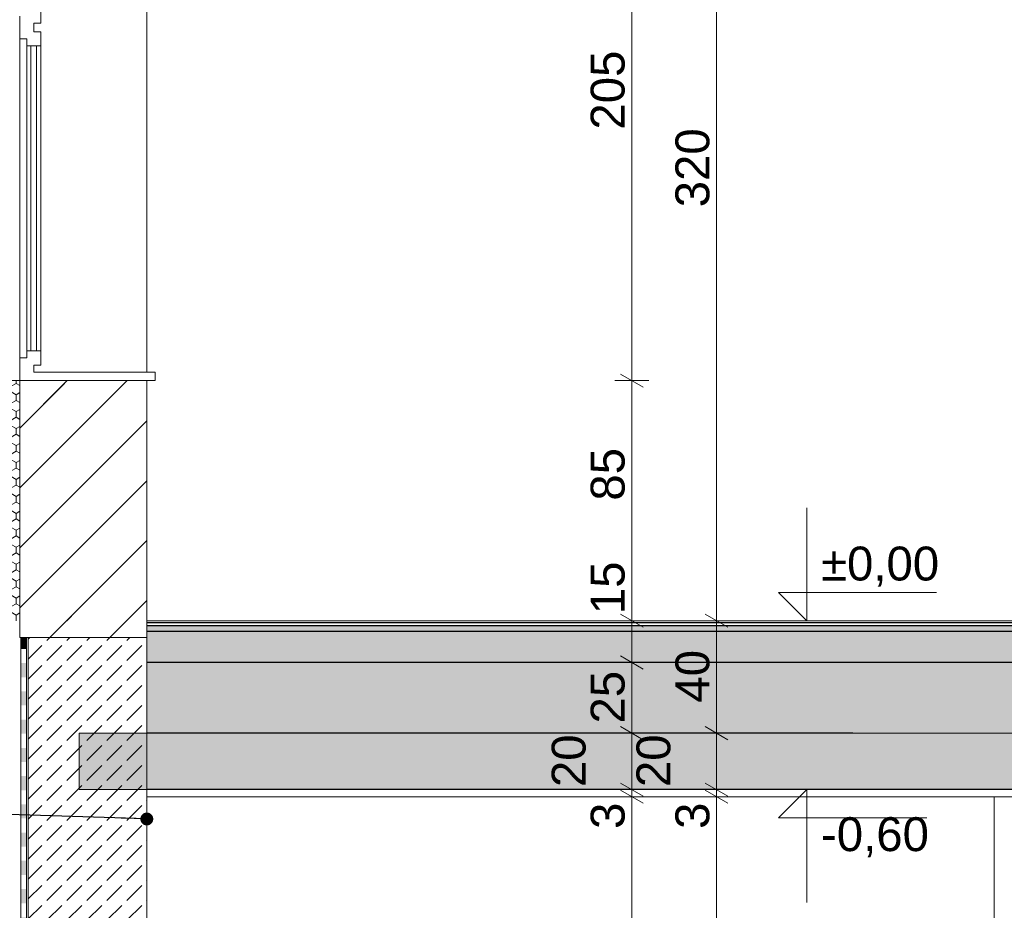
# Model space of a CAD drawing. Header units: centimetres. Extents: x 5703 to 19022, y -2164 to 612.
# Tile 30 of 49: x 16908 to 17257, y -1164 to -849. Entities that reach past the tile are written whole.
import ezdxf

# ---------------------------------------------------------------- set-up
doc = ezdxf.new("R2010")
doc.units = ezdxf.units.CM
doc.header["$MEASUREMENT"] = 0
for name, color, linetype in [('810-Ogólne', 7, 'Continuous'), ('810-PZT', 7, 'Continuous'), ('830-Teksty Etykiety', 7, 'Continuous'), ('____PRZEKRÓJ_KRESKI', 7, 'Continuous'), ('MF_KRESKOWANIE', 7, 'Continuous'), ('MF_SCIANY_KONSTR', 7, 'Continuous'), ('MF_WYM_DUŻE', 7, 'Continuous')]:
    doc.layers.add(name, color=color, linetype=linetype)
doc.styles.add('GENERATED_STYLE_3', font='arial.ttf')
doc.dimstyles.new('GENERATED_STYLE__1', dxfattribs={"dimtxt": 12, "dimasz": 6.08, "dimexe": 0.18, "dimexo": 0.0625, "dimgap": 0.09, "dimtad": 1, "dimdec": 0, "dimzin": 0, "dimdsep": 46, "dimtxsty": 'GENERATED_STYLE_3', "dimblk": 'ARROWHEAD_2', "dimblk1": 'ARROWHEAD_2', "dimblk2": 'ARROWHEAD_2', "dimcen": 0.09, "dimse1": 1, "dimse2": 1, "dimclrd": 7, "dimclre": 7, "dimclrt": 7, "dimadec": 0, "dimazin": 0, "dimtfac": 1, "dimtdec": 4, "dimtmove": 0, "dimatfit": 3, "dimfxl": 1, "dimtolj": 1, "dimtzin": 0, "dimarcsym": 0})
doc.dimstyles.new('GENERATED_STYLE__3', dxfattribs={"dimtxt": 12, "dimasz": 6.08, "dimexe": 0.18, "dimexo": 0.0625, "dimgap": 0.09, "dimtad": 1, "dimdec": 0, "dimzin": 0, "dimdsep": 46, "dimtxsty": 'GENERATED_STYLE_3', "dimblk": 'ARROWHEAD_2', "dimblk1": 'ARROWHEAD_2', "dimblk2": 'ARROWHEAD_2', "dimcen": 0.09, "dimse1": 1, "dimse2": 1, "dimclrd": 7, "dimclre": 7, "dimclrt": 7, "dimadec": 0, "dimazin": 0, "dimtfac": 1, "dimtdec": 4, "dimtmove": 2, "dimatfit": 3, "dimfxl": 1, "dimtolj": 1, "dimtzin": 0, "dimarcsym": 0})
doc.dimstyles.new('GENERATED_STYLE__4', dxfattribs={"dimtxt": 0.18, "dimasz": 9.12, "dimexe": 0.18, "dimexo": 0.0625, "dimgap": 0.09, "dimtad": 0, "dimtih": 1, "dimtoh": 1, "dimdec": 4, "dimzin": 0, "dimdsep": 46, "dimcen": 0.09, "dimadec": 0, "dimazin": 0, "dimtfac": 1, "dimtdec": 4, "dimtmove": 0, "dimatfit": 3, "dimldrblk": 'ARROWHEAD_11', "dimfxl": 1, "dimtolj": 1, "dimtzin": 0, "dimarcsym": 0})
pattern_1 = [(45, (-4821233.928, -1061.357), (-10.60660172, 10.60660172), [])]
pattern_2 = [(45, (-4821233.928, -1061.357), (-7.071067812, 7.071067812), [7.5, -2.5]), (45, (-4821233.928, -1054.286), (-7.071067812, 7.071067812), [7.5, -2.5])]

# ---------------------------------------------------------------- blocks, each defined once
blk = doc.blocks.new('*D10', base_point=(-4821233.93, -1061.36))
at = {"layer": 'MF_WYM_DUŻE', "color": 7, "linetype": 'Continuous', "lineweight": 15, "transparency": 16777216}
for p, q in [((16860.64, -769.05), (16868.64, -773.67)), ((16860.64, -974.05), (16868.64, -978.67))]:
    blk.add_line(p, q, dxfattribs=at)
at = {"layer": 'MF_WYM_DUŻE', "color": 7, "linetype": 'Continuous', "lineweight": 13, "transparency": 16777216}
for p, q in [((16870.64, -771.36), (16858.64, -771.36)), ((16864.64, -976.36), (16864.64, -771.36)), ((16870.64, -976.36), (16858.64, -976.36)), ((16864.64, -1061.36), (16864.64, -976.36))]:
    blk.add_line(p, q, dxfattribs=at)
at = {"layer": 'MF_WYM_DUŻE', "color": 7, "lineweight": 13, "transparency": 16777216, "insert": (16862.24, -887.52), "char_height": 12, "attachment_point": 7, "rotation": 90, "style": 'GENERATED_STYLE_3'}
blk.add_mtext('\\A1;{\\pql;\\fArial|b0|i0|c238|p38;205}', dxfattribs=at)
blk = doc.blocks.new('ARROWHEAD_2')
at = {"color": 0, "linetype": 'Continuous', "lineweight": 0}
for p, q in [((-0.378, -0.655), (0.378, 0.655)), ((0, 0), (-1, 0))]:
    blk.add_line(p, q, dxfattribs=at)
blk = doc.blocks.new('*D14', base_point=(-4821233.93, -1061.36))
at = {"layer": 'MF_WYM_DUŻE', "color": 7, "linetype": 'Continuous', "lineweight": 13, "transparency": 16777216}
for p, q in [((18871.69, -271.36), (18871.69, -267.45)), ((18877.69, -271.36), (18865.69, -271.36)), ((18871.69, -1108.36), (18871.69, -271.36)), ((18877.69, -1108.36), (18865.69, -1108.36)), ((18871.69, -1112.27), (18871.69, -1108.36))]:
    blk.add_line(p, q, dxfattribs=at)
at = {"layer": 'MF_WYM_DUŻE', "color": 7, "linetype": 'Continuous', "lineweight": 15, "transparency": 16777216}
for p, q in [((18875.69, -273.67), (18867.69, -269.05)), ((18867.69, -1106.05), (18875.69, -1110.67))]:
    blk.add_line(p, q, dxfattribs=at)
at = {"layer": 'MF_WYM_DUŻE', "color": 7, "lineweight": 13, "transparency": 16777216, "insert": (18869.29, -703.52), "char_height": 12, "attachment_point": 7, "rotation": 90, "style": 'GENERATED_STYLE_3'}
blk.add_mtext('\\A1;{\\pql;\\fArial|b0|i0|c238|p38;837}', dxfattribs=at)
blk = doc.blocks.new('*D15', base_point=(-4821233.93, -1061.36))
at = {"layer": 'MF_WYM_DUŻE', "color": 7, "linetype": 'Continuous', "lineweight": 15, "transparency": 16777216}
for p, q in [((18847.67, -1059.05), (18855.67, -1063.67)), ((18847.67, -1106.05), (18855.67, -1110.67))]:
    blk.add_line(p, q, dxfattribs=at)
at = {"layer": 'MF_WYM_DUŻE', "color": 7, "linetype": 'Continuous', "lineweight": 13, "transparency": 16777216}
for p, q in [((18857.67, -1061.36), (18845.67, -1061.36)), ((18851.67, -1108.36), (18851.67, -1061.36)), ((18857.67, -1108.36), (18845.67, -1108.36)), ((18851.67, -1112.27), (18851.67, -1108.36))]:
    blk.add_line(p, q, dxfattribs=at)
at = {"layer": 'MF_WYM_DUŻE', "color": 7, "lineweight": 13, "transparency": 16777216, "insert": (18849.27, -1084.86), "char_height": 12, "attachment_point": 7, "rotation": 90, "style": 'GENERATED_STYLE_3'}
blk.add_mtext('\\A1;{\\pql;\\fArial|b0|i0|c238|p38;47}', dxfattribs=at)
blk = doc.blocks.new('*D16', base_point=(-4821233.93, -1061.36))
at = {"layer": 'MF_WYM_DUŻE', "color": 7, "linetype": 'Continuous', "lineweight": 15, "transparency": 16777216}
for p, q in [((18847.67, -974.05), (18855.67, -978.67)), ((18847.67, -1059.05), (18855.67, -1063.67))]:
    blk.add_line(p, q, dxfattribs=at)
at = {"layer": 'MF_WYM_DUŻE', "color": 7, "linetype": 'Continuous', "lineweight": 13, "transparency": 16777216}
for p, q in [((18851.67, -1061.36), (18851.67, -976.36)), ((18857.67, -1061.36), (18845.67, -1061.36))]:
    blk.add_line(p, q, dxfattribs=at)
at = {"layer": 'MF_WYM_DUŻE', "color": 7, "lineweight": 13, "transparency": 16777216, "insert": (18849.27, -1027.96), "char_height": 12, "attachment_point": 7, "rotation": 90, "style": 'GENERATED_STYLE_3'}
blk.add_mtext('\\A1;{\\pql;\\fArial|b0|i0|c238|p38;85}', dxfattribs=at)
blk = doc.blocks.new('*D17', base_point=(-4821233.93, -1061.36))
at = {"layer": 'MF_WYM_DUŻE', "color": 7, "linetype": 'Continuous', "lineweight": 15, "transparency": 16777216}
for p, q in [((18847.67, -769.05), (18855.67, -773.67)), ((18847.67, -974.05), (18855.67, -978.67))]:
    blk.add_line(p, q, dxfattribs=at)
at = {"layer": 'MF_WYM_DUŻE', "color": 7, "linetype": 'Continuous', "lineweight": 13, "transparency": 16777216}
for p, q in [((18857.67, -771.36), (18845.67, -771.36)), ((18851.67, -976.36), (18851.67, -771.36)), ((18857.67, -976.36), (18845.67, -976.36)), ((18851.67, -1061.36), (18851.67, -976.36))]:
    blk.add_line(p, q, dxfattribs=at)
at = {"layer": 'MF_WYM_DUŻE', "color": 7, "lineweight": 13, "transparency": 16777216, "insert": (18849.27, -887.52), "char_height": 12, "attachment_point": 7, "rotation": 90, "style": 'GENERATED_STYLE_3'}
blk.add_mtext('\\A1;{\\pql;\\fArial|b0|i0|c238|p38;205}', dxfattribs=at)
blk = doc.blocks.new('*X34', base_point=(-4821233.93, -1061.36))
at = {"layer": '810-Ogólne', "linetype": 'Continuous', "lineweight": 0, "true_color": 0x000000}
for points in [[(16908.77, -1067.36), (16908.77, -1071.36), (16910.77, -1071.36), (16910.77, -1067.36)], [(16908.77, -1076.36), (16908.77, -1081.36), (16910.77, -1081.36), (16910.77, -1076.36)], [(16908.77, -1086.36), (16908.77, -1091.36), (16910.77, -1091.36), (16910.77, -1086.36)], [(16908.77, -1096.36), (16908.77, -1101.36), (16910.77, -1101.36), (16910.77, -1096.36)], [(16908.77, -1106.36), (16908.77, -1111.36), (16910.77, -1111.36), (16910.77, -1106.36)], [(16908.77, -1116.36), (16908.77, -1121.36), (16910.77, -1121.36), (16910.77, -1116.36)], [(16908.77, -1126.36), (16908.77, -1131.36), (16910.77, -1131.36), (16910.77, -1126.36)], [(16908.77, -1136.36), (16908.77, -1141.36), (16910.77, -1141.36), (16910.77, -1136.36)], [(16908.77, -1146.36), (16908.77, -1151.36), (16910.77, -1151.36), (16910.77, -1146.36)], [(16908.77, -1156.36), (16908.77, -1161.36), (16910.77, -1161.36), (16910.77, -1156.36)], [(16908.77, -1166.36), (16908.77, -1171.36), (16910.77, -1171.36), (16910.77, -1166.36)], [(16908.77, -1176.36), (16908.77, -1181.36), (16910.77, -1181.36), (16910.77, -1176.36)], [(16908.77, -1186.36), (16908.77, -1191.36), (16910.77, -1191.36), (16910.77, -1186.36)], [(16908.77, -1196.36), (16908.77, -1201.36), (16910.77, -1201.36), (16910.77, -1196.36)], [(16908.77, -1206.36), (16908.77, -1211.36), (16910.77, -1211.36), (16910.77, -1206.36)], [(16908.77, -1216.36), (16908.77, -1221.36), (16910.77, -1221.36), (16910.77, -1216.36)], [(16908.77, -1226.36), (16908.77, -1231.36), (16910.77, -1231.36), (16910.77, -1226.36)], [(16908.77, -1236.36), (16908.77, -1241.36), (16910.77, -1241.36), (16910.77, -1236.36)], [(16908.77, -1246.36), (16908.77, -1251.36), (16910.77, -1251.36), (16910.77, -1246.36)], [(16908.77, -1256.36), (16908.77, -1261.36), (16910.77, -1261.36), (16910.77, -1256.36)], [(16908.77, -1266.36), (16908.77, -1271.36), (16910.77, -1271.36), (16910.77, -1266.36)], [(16908.77, -1276.36), (16908.77, -1281.36), (16910.77, -1281.36), (16910.77, -1276.36)], [(16908.77, -1286.36), (16908.77, -1291.36), (16910.77, -1291.36), (16910.77, -1286.36)], [(16908.77, -1296.36), (16908.77, -1301.36), (16910.77, -1301.36), (16910.77, -1296.36)], [(16908.77, -1306.36), (16908.77, -1311.36), (16910.77, -1311.36), (16910.77, -1306.36)], [(16908.77, -1316.36), (16908.77, -1321.36), (16910.77, -1321.36), (16910.77, -1316.36)], [(16908.77, -1326.36), (16908.77, -1331.36), (16910.77, -1331.36), (16910.77, -1326.36)], [(16908.77, -1336.36), (16908.77, -1341.36), (16910.77, -1341.36), (16910.77, -1336.36)], [(16908.77, -1346.36), (16908.77, -1351.36), (16910.77, -1351.36), (16910.77, -1346.36)], [(16908.77, -1356.36), (16908.77, -1361.36), (16910.77, -1361.36), (16910.77, -1356.36)], [(16908.77, -1366.36), (16908.77, -1371.36), (16910.77, -1371.36), (16910.77, -1366.36)], [(16908.77, -1376.36), (16908.77, -1381.36), (16910.77, -1381.36), (16910.77, -1376.36)]]:
    blk.add_hatch(color=18, dxfattribs=at).paths.add_polyline_path(points)
blk = doc.blocks.new('*D67', base_point=(-4821233.93, -1061.36))
at = {"layer": 'MF_WYM_DUŻE', "color": 7, "linetype": 'Continuous', "lineweight": 15, "transparency": 16777216}
for p, q in [((17151.08, -1121.35), (17159.08, -1125.97)), ((17151.08, -1341.35), (17159.08, -1345.97))]:
    blk.add_line(p, q, dxfattribs=at)
at = {"layer": 'MF_WYM_DUŻE', "color": 7, "linetype": 'Continuous', "lineweight": 13, "transparency": 16777216}
for p, q in [((17155.08, -1123.66), (17155.08, -1121.16)), ((17161.08, -1123.66), (17149.08, -1123.66)), ((17155.08, -1343.66), (17155.08, -1123.66)), ((17161.08, -1343.66), (17149.08, -1343.66)), ((17155.08, -1347.57), (17155.08, -1343.66))]:
    blk.add_line(p, q, dxfattribs=at)
at = {"layer": 'MF_WYM_DUŻE', "color": 7, "lineweight": 13, "transparency": 16777216, "char_height": 12, "attachment_point": 7, "rotation": 90, "style": 'GENERATED_STYLE_3'}
for s, insert in [('\\A1;{\\pql;\\fArial|b0|i0|c238|p38;3}', (17152.68, -1135.08)), ('\\A1;{\\pql;\\fArial|b0|i0|c238|p38;220}', (17152.68, -1251.87))]:
    blk.add_mtext(s, dxfattribs=dict(at, insert=insert))
blk = doc.blocks.new('*D68', base_point=(-4821233.93, -1061.36))
at = {"layer": 'MF_WYM_DUŻE', "color": 7, "linetype": 'Continuous', "lineweight": 13, "transparency": 16777216}
for p, q in [((17155.08, -1121.16), (17155.08, -1101.16)), ((17161.08, -1121.16), (17149.08, -1121.16)), ((17155.08, -1123.66), (17155.08, -1121.16)), ((17161.08, -1123.66), (17149.08, -1123.66))]:
    blk.add_line(p, q, dxfattribs=at)
at = {"layer": 'MF_WYM_DUŻE', "color": 7, "linetype": 'Continuous', "lineweight": 15, "transparency": 16777216}
for p, q in [((17151.08, -1118.85), (17159.08, -1123.47)), ((17151.08, -1121.35), (17159.08, -1125.97))]:
    blk.add_line(p, q, dxfattribs=at)
blk = doc.blocks.new('*D69', base_point=(-4821233.93, -1061.36))
at = {"layer": 'MF_WYM_DUŻE', "color": 7, "linetype": 'Continuous', "lineweight": 13, "transparency": 16777216}
for p, q in [((17161.08, -1101.16), (17149.08, -1101.16)), ((17155.08, -1121.16), (17155.08, -1101.16))]:
    blk.add_line(p, q, dxfattribs=at)
at = {"layer": 'MF_WYM_DUŻE', "color": 7, "linetype": 'Continuous', "lineweight": 15, "transparency": 16777216}
for p, q in [((17151.08, -1098.85), (17159.08, -1103.47)), ((17151.08, -1118.85), (17159.08, -1123.47))]:
    blk.add_line(p, q, dxfattribs=at)
at = {"layer": 'MF_WYM_DUŻE', "color": 7, "lineweight": 13, "transparency": 16777216, "insert": (17138.88, -1120.26), "char_height": 12, "attachment_point": 7, "rotation": 90, "style": 'GENERATED_STYLE_3'}
blk.add_mtext('\\A1;{\\pql;\\fArial|b0|i0|c238|p38;20}', dxfattribs=at)
blk = doc.blocks.new('*D70', base_point=(-4821233.93, -1061.36))
at = {"layer": 'MF_WYM_DUŻE', "color": 7, "linetype": 'Continuous', "lineweight": 15, "transparency": 16777216}
for p, q in [((17151.08, -1059.05), (17159.08, -1063.67)), ((17151.08, -1098.85), (17159.08, -1103.47))]:
    blk.add_line(p, q, dxfattribs=at)
at = {"layer": 'MF_WYM_DUŻE', "color": 7, "linetype": 'Continuous', "lineweight": 13, "transparency": 16777216}
for p, q in [((17161.08, -1061.36), (17149.08, -1061.36)), ((17155.08, -1101.16), (17155.08, -1061.36)), ((17161.08, -1101.16), (17149.08, -1101.16))]:
    blk.add_line(p, q, dxfattribs=at)
at = {"layer": 'MF_WYM_DUŻE', "color": 7, "lineweight": 13, "transparency": 16777216, "insert": (17152.68, -1090.36), "char_height": 12, "attachment_point": 7, "rotation": 90, "style": 'GENERATED_STYLE_3'}
blk.add_mtext('\\A1;{\\pql;\\fArial|b0|i0|c238|p38;40}', dxfattribs=at)
blk = doc.blocks.new('*D71', base_point=(-4821233.93, -1061.36))
at = {"layer": 'MF_WYM_DUŻE', "color": 7, "linetype": 'Continuous', "lineweight": 13, "transparency": 16777216}
for p, q in [((17161.08, -741.36), (17149.08, -741.36)), ((17155.08, -1061.36), (17155.08, -741.36)), ((17161.08, -1061.36), (17149.08, -1061.36))]:
    blk.add_line(p, q, dxfattribs=at)
at = {"layer": 'MF_WYM_DUŻE', "color": 7, "linetype": 'Continuous', "lineweight": 15, "transparency": 16777216}
for p, q in [((17151.08, -739.05), (17159.08, -743.67)), ((17151.08, -1059.05), (17159.08, -1063.67))]:
    blk.add_line(p, q, dxfattribs=at)
at = {"layer": 'MF_WYM_DUŻE', "color": 7, "lineweight": 13, "transparency": 16777216, "insert": (17152.68, -915.02), "char_height": 12, "attachment_point": 7, "rotation": 90, "style": 'GENERATED_STYLE_3'}
blk.add_mtext('\\A1;{\\pql;\\fArial|b0|i0|c238|p38;320}', dxfattribs=at)
blk = doc.blocks.new('*D79', base_point=(-4821233.93, -1061.36))
at = {"layer": 'MF_WYM_DUŻE', "color": 7, "linetype": 'Continuous', "lineweight": 15, "transparency": 16777216}
for p, q in [((17121.08, -1121.35), (17129.08, -1125.97)), ((17121.08, -1341.35), (17129.08, -1345.97))]:
    blk.add_line(p, q, dxfattribs=at)
at = {"layer": 'MF_WYM_DUŻE', "color": 7, "linetype": 'Continuous', "lineweight": 13, "transparency": 16777216}
for p, q in [((17125.08, -1343.66), (17125.08, -1123.66)), ((17131.08, -1343.66), (17119.08, -1343.66))]:
    blk.add_line(p, q, dxfattribs=at)
at = {"layer": 'MF_WYM_DUŻE', "color": 7, "lineweight": 13, "transparency": 16777216, "char_height": 12, "attachment_point": 7, "rotation": 90, "style": 'GENERATED_STYLE_3'}
for s, insert in [('\\A1;{\\pql;\\fArial|b0|i0|c238|p38;3}', (17122.68, -1135.08)), ('\\A1;{\\pql;\\fArial|b0|i0|c238|p38;220}', (17122.68, -1251.87))]:
    blk.add_mtext(s, dxfattribs=dict(at, insert=insert))
blk = doc.blocks.new('*D80', base_point=(-4821233.93, -1061.36))
at = {"layer": 'MF_WYM_DUŻE', "color": 7, "linetype": 'Continuous', "lineweight": 15, "transparency": 16777216}
for p, q in [((17121.08, -1118.85), (17129.08, -1123.47)), ((17121.08, -1121.35), (17129.08, -1125.97))]:
    blk.add_line(p, q, dxfattribs=at)
at = {"layer": 'MF_WYM_DUŻE', "color": 7, "linetype": 'Continuous', "lineweight": 13, "transparency": 16777216}
for p, q in [((17131.08, -1121.16), (17119.08, -1121.16)), ((17125.08, -1123.66), (17125.08, -1121.16)), ((17131.08, -1123.66), (17119.08, -1123.66)), ((17125.08, -1343.66), (17125.08, -1123.66))]:
    blk.add_line(p, q, dxfattribs=at)
blk = doc.blocks.new('*D81', base_point=(-4821233.93, -1061.36))
at = {"layer": 'MF_WYM_DUŻE', "color": 7, "linetype": 'Continuous', "lineweight": 13, "transparency": 16777216}
for p, q in [((17131.08, -1101.16), (17119.08, -1101.16)), ((17125.08, -1121.16), (17125.08, -1101.16)), ((17131.08, -1121.16), (17119.08, -1121.16))]:
    blk.add_line(p, q, dxfattribs=at)
at = {"layer": 'MF_WYM_DUŻE', "color": 7, "linetype": 'Continuous', "lineweight": 15, "transparency": 16777216}
for p, q in [((17121.08, -1098.85), (17129.08, -1103.47)), ((17121.08, -1118.85), (17129.08, -1123.47))]:
    blk.add_line(p, q, dxfattribs=at)
at = {"layer": 'MF_WYM_DUŻE', "color": 7, "lineweight": 13, "transparency": 16777216, "insert": (17108.88, -1120.26), "char_height": 12, "attachment_point": 7, "rotation": 90, "style": 'GENERATED_STYLE_3'}
blk.add_mtext('\\A1;{\\pql;\\fArial|b0|i0|c238|p38;20}', dxfattribs=at)
blk = doc.blocks.new('*D82', base_point=(-4821233.93, -1061.36))
at = {"layer": 'MF_WYM_DUŻE', "color": 7, "linetype": 'Continuous', "lineweight": 13, "transparency": 16777216}
for p, q in [((17131.08, -1076.16), (17119.08, -1076.16)), ((17125.08, -1101.16), (17125.08, -1076.16)), ((17131.08, -1101.16), (17119.08, -1101.16))]:
    blk.add_line(p, q, dxfattribs=at)
at = {"layer": 'MF_WYM_DUŻE', "color": 7, "linetype": 'Continuous', "lineweight": 15, "transparency": 16777216}
for p, q in [((17121.08, -1073.85), (17129.08, -1078.47)), ((17121.08, -1098.85), (17129.08, -1103.47))]:
    blk.add_line(p, q, dxfattribs=at)
at = {"layer": 'MF_WYM_DUŻE', "color": 7, "lineweight": 13, "transparency": 16777216, "insert": (17122.68, -1097.76), "char_height": 12, "attachment_point": 7, "rotation": 90, "style": 'GENERATED_STYLE_3'}
blk.add_mtext('\\A1;{\\pql;\\fArial|b0|i0|c238|p38;25}', dxfattribs=at)
blk = doc.blocks.new('*D83', base_point=(-4821233.93, -1061.36))
at = {"layer": 'MF_WYM_DUŻE', "color": 7, "linetype": 'Continuous', "lineweight": 15, "transparency": 16777216}
for p, q in [((17121.08, -1059.05), (17129.08, -1063.67)), ((17121.08, -1073.85), (17129.08, -1078.47))]:
    blk.add_line(p, q, dxfattribs=at)
at = {"layer": 'MF_WYM_DUŻE', "color": 7, "linetype": 'Continuous', "lineweight": 13, "transparency": 16777216}
for p, q in [((17131.08, -1061.36), (17119.08, -1061.36)), ((17125.08, -1076.16), (17125.08, -1061.36)), ((17131.08, -1076.16), (17119.08, -1076.16))]:
    blk.add_line(p, q, dxfattribs=at)
blk = doc.blocks.new('*D84', base_point=(-4821233.93, -1061.36))
at = {"layer": 'MF_WYM_DUŻE', "color": 7, "linetype": 'Continuous', "lineweight": 15, "transparency": 16777216}
for p, q in [((17121.08, -974.05), (17129.08, -978.67)), ((17121.08, -1059.05), (17129.08, -1063.67))]:
    blk.add_line(p, q, dxfattribs=at)
at = {"layer": 'MF_WYM_DUŻE', "color": 7, "linetype": 'Continuous', "lineweight": 13, "transparency": 16777216}
for p, q in [((17131.08, -976.36), (17119.08, -976.36)), ((17125.08, -1061.36), (17125.08, -976.36)), ((17131.08, -1061.36), (17119.08, -1061.36))]:
    blk.add_line(p, q, dxfattribs=at)
at = {"layer": 'MF_WYM_DUŻE', "color": 7, "lineweight": 13, "transparency": 16777216, "char_height": 12, "attachment_point": 7, "rotation": 90, "style": 'GENERATED_STYLE_3'}
for s, insert in [('\\A1;{\\pql;\\fArial|b0|i0|c238|p38;85}', (17122.68, -1018.86)), ('\\A1;{\\pql;\\fArial|b0|i0|c238|p38;15}', (17122.68, -1059.05))]:
    blk.add_mtext(s, dxfattribs=dict(at, insert=insert))
blk = doc.blocks.new('*D85', base_point=(-4821233.93, -1061.36))
at = {"layer": 'MF_WYM_DUŻE', "color": 7, "linetype": 'Continuous', "lineweight": 15, "transparency": 16777216}
for p, q in [((17121.08, -769.05), (17129.08, -773.67)), ((17121.08, -974.05), (17129.08, -978.67))]:
    blk.add_line(p, q, dxfattribs=at)
at = {"layer": 'MF_WYM_DUŻE', "color": 7, "linetype": 'Continuous', "lineweight": 13, "transparency": 16777216}
for p, q in [((17131.08, -771.36), (17119.08, -771.36)), ((17125.08, -976.36), (17125.08, -771.36)), ((17131.08, -976.36), (17119.08, -976.36))]:
    blk.add_line(p, q, dxfattribs=at)
at = {"layer": 'MF_WYM_DUŻE', "color": 7, "lineweight": 13, "transparency": 16777216, "insert": (17122.68, -887.52), "char_height": 12, "attachment_point": 7, "rotation": 90, "style": 'GENERATED_STYLE_3'}
blk.add_mtext('\\A1;{\\pql;\\fArial|b0|i0|c238|p38;205}', dxfattribs=at)
blk = doc.blocks.new('*D96', base_point=(-4821233.93, -1061.36))
at = {"layer": 'MF_WYM_DUŻE', "color": 7, "linetype": 'Continuous', "lineweight": 15, "transparency": 16777216}
for p, q in [((18534.08, -1121.35), (18542.08, -1125.97)), ((18534.08, -1341.35), (18542.08, -1345.97))]:
    blk.add_line(p, q, dxfattribs=at)
at = {"layer": 'MF_WYM_DUŻE', "color": 7, "linetype": 'Continuous', "lineweight": 13, "transparency": 16777216}
for p, q in [((18538.08, -1343.66), (18538.08, -1123.66)), ((18544.08, -1343.66), (18532.08, -1343.66))]:
    blk.add_line(p, q, dxfattribs=at)
at = {"layer": 'MF_WYM_DUŻE', "color": 7, "lineweight": 13, "transparency": 16777216, "char_height": 12, "attachment_point": 7, "rotation": 90, "style": 'GENERATED_STYLE_3'}
for s, insert in [('\\A1;{\\pql;\\fArial|b0|i0|c238|p38;3}', (18535.68, -1135.08)), ('\\A1;{\\pql;\\fArial|b0|i0|c238|p38;220}', (18535.68, -1251.87))]:
    blk.add_mtext(s, dxfattribs=dict(at, insert=insert))
blk = doc.blocks.new('*D98', base_point=(-4821233.93, -1061.36))
at = {"layer": 'MF_WYM_DUŻE', "color": 7, "linetype": 'Continuous', "lineweight": 13, "transparency": 16777216}
for p, q in [((18544.08, -1101.16), (18532.08, -1101.16)), ((18538.08, -1121.16), (18538.08, -1101.16)), ((18544.08, -1121.16), (18532.08, -1121.16))]:
    blk.add_line(p, q, dxfattribs=at)
at = {"layer": 'MF_WYM_DUŻE', "color": 7, "linetype": 'Continuous', "lineweight": 15, "transparency": 16777216}
for p, q in [((18534.08, -1098.85), (18542.08, -1103.47)), ((18534.08, -1118.85), (18542.08, -1123.47))]:
    blk.add_line(p, q, dxfattribs=at)
at = {"layer": 'MF_WYM_DUŻE', "color": 7, "lineweight": 13, "transparency": 16777216, "insert": (18521.88, -1120.26), "char_height": 12, "attachment_point": 7, "rotation": 90, "style": 'GENERATED_STYLE_3'}
blk.add_mtext('\\A1;{\\pql;\\fArial|b0|i0|c238|p38;20}', dxfattribs=at)
blk = doc.blocks.new('*D99', base_point=(-4821233.93, -1061.36))
at = {"layer": 'MF_WYM_DUŻE', "color": 7, "linetype": 'Continuous', "lineweight": 15, "transparency": 16777216}
for p, q in [((18534.08, -1059.05), (18542.08, -1063.67)), ((18534.08, -1098.85), (18542.08, -1103.47))]:
    blk.add_line(p, q, dxfattribs=at)
at = {"layer": 'MF_WYM_DUŻE', "color": 7, "linetype": 'Continuous', "lineweight": 13, "transparency": 16777216}
for p, q in [((18544.08, -1061.36), (18532.08, -1061.36)), ((18538.08, -1101.16), (18538.08, -1061.36)), ((18544.08, -1101.16), (18532.08, -1101.16))]:
    blk.add_line(p, q, dxfattribs=at)
at = {"layer": 'MF_WYM_DUŻE', "color": 7, "lineweight": 13, "transparency": 16777216, "insert": (18535.68, -1090.36), "char_height": 12, "attachment_point": 7, "rotation": 90, "style": 'GENERATED_STYLE_3'}
blk.add_mtext('\\A1;{\\pql;\\fArial|b0|i0|c238|p38;40}', dxfattribs=at)
blk = doc.blocks.new('*D100', base_point=(-4821233.93, -1061.36))
at = {"layer": 'MF_WYM_DUŻE', "color": 7, "linetype": 'Continuous', "lineweight": 13, "transparency": 16777216}
for p, q in [((18544.08, -741.36), (18532.08, -741.36)), ((18538.08, -1061.36), (18538.08, -741.36)), ((18544.08, -1061.36), (18532.08, -1061.36))]:
    blk.add_line(p, q, dxfattribs=at)
at = {"layer": 'MF_WYM_DUŻE', "color": 7, "linetype": 'Continuous', "lineweight": 15, "transparency": 16777216}
for p, q in [((18534.08, -739.05), (18542.08, -743.67)), ((18534.08, -1059.05), (18542.08, -1063.67))]:
    blk.add_line(p, q, dxfattribs=at)
at = {"layer": 'MF_WYM_DUŻE', "color": 7, "lineweight": 13, "transparency": 16777216, "insert": (18535.68, -915.02), "char_height": 12, "attachment_point": 7, "rotation": 90, "style": 'GENERATED_STYLE_3'}
blk.add_mtext('\\A1;{\\pql;\\fArial|b0|i0|c238|p38;320}', dxfattribs=at)
blk = doc.blocks.new('*D108', base_point=(-4821233.93, -1061.36))
at = {"layer": 'MF_WYM_DUŻE', "color": 7, "linetype": 'Continuous', "lineweight": 15, "transparency": 16777216}
for p, q in [((18564.08, -1121.35), (18572.08, -1125.97)), ((18564.08, -1341.35), (18572.08, -1345.97))]:
    blk.add_line(p, q, dxfattribs=at)
at = {"layer": 'MF_WYM_DUŻE', "color": 7, "linetype": 'Continuous', "lineweight": 13, "transparency": 16777216}
for p, q in [((18568.08, -1343.66), (18568.08, -1123.66)), ((18574.08, -1343.66), (18562.08, -1343.66))]:
    blk.add_line(p, q, dxfattribs=at)
at = {"layer": 'MF_WYM_DUŻE', "color": 7, "lineweight": 13, "transparency": 16777216, "char_height": 12, "attachment_point": 7, "rotation": 90, "style": 'GENERATED_STYLE_3'}
for s, insert in [('\\A1;{\\pql;\\fArial|b0|i0|c238|p38;3}', (18565.68, -1135.08)), ('\\A1;{\\pql;\\fArial|b0|i0|c238|p38;220}', (18565.68, -1251.87))]:
    blk.add_mtext(s, dxfattribs=dict(at, insert=insert))
blk = doc.blocks.new('*D110', base_point=(-4821233.93, -1061.36))
at = {"layer": 'MF_WYM_DUŻE', "color": 7, "linetype": 'Continuous', "lineweight": 13, "transparency": 16777216}
for p, q in [((18574.08, -1101.16), (18562.08, -1101.16)), ((18568.08, -1121.16), (18568.08, -1101.16)), ((18574.08, -1121.16), (18562.08, -1121.16))]:
    blk.add_line(p, q, dxfattribs=at)
at = {"layer": 'MF_WYM_DUŻE', "color": 7, "linetype": 'Continuous', "lineweight": 15, "transparency": 16777216}
for p, q in [((18564.08, -1098.85), (18572.08, -1103.47)), ((18564.08, -1118.85), (18572.08, -1123.47))]:
    blk.add_line(p, q, dxfattribs=at)
at = {"layer": 'MF_WYM_DUŻE', "color": 7, "lineweight": 13, "transparency": 16777216, "insert": (18551.88, -1120.26), "char_height": 12, "attachment_point": 7, "rotation": 90, "style": 'GENERATED_STYLE_3'}
blk.add_mtext('\\A1;{\\pql;\\fArial|b0|i0|c238|p38;20}', dxfattribs=at)
blk = doc.blocks.new('*D111', base_point=(-4821233.93, -1061.36))
at = {"layer": 'MF_WYM_DUŻE', "color": 7, "linetype": 'Continuous', "lineweight": 15, "transparency": 16777216}
for p, q in [((18564.08, -1059.05), (18572.08, -1063.67)), ((18564.08, -1098.85), (18572.08, -1103.47))]:
    blk.add_line(p, q, dxfattribs=at)
at = {"layer": 'MF_WYM_DUŻE', "color": 7, "linetype": 'Continuous', "lineweight": 13, "transparency": 16777216}
for p, q in [((18574.08, -1061.36), (18562.08, -1061.36)), ((18568.08, -1101.16), (18568.08, -1061.36)), ((18574.08, -1101.16), (18562.08, -1101.16))]:
    blk.add_line(p, q, dxfattribs=at)
at = {"layer": 'MF_WYM_DUŻE', "color": 7, "lineweight": 13, "transparency": 16777216, "insert": (18565.68, -1090.36), "char_height": 12, "attachment_point": 7, "rotation": 90, "style": 'GENERATED_STYLE_3'}
blk.add_mtext('\\A1;{\\pql;\\fArial|b0|i0|c238|p38;40}', dxfattribs=at)
blk = doc.blocks.new('*D112', base_point=(-4821233.93, -1061.36))
at = {"layer": 'MF_WYM_DUŻE', "color": 7, "linetype": 'Continuous', "lineweight": 15, "transparency": 16777216}
for p, q in [((18564.08, -974.05), (18572.08, -978.67)), ((18564.08, -1059.05), (18572.08, -1063.67))]:
    blk.add_line(p, q, dxfattribs=at)
at = {"layer": 'MF_WYM_DUŻE', "color": 7, "linetype": 'Continuous', "lineweight": 13, "transparency": 16777216}
for p, q in [((18574.08, -976.36), (18562.08, -976.36)), ((18568.08, -1061.36), (18568.08, -976.36)), ((18574.08, -1061.36), (18562.08, -1061.36))]:
    blk.add_line(p, q, dxfattribs=at)
at = {"layer": 'MF_WYM_DUŻE', "color": 7, "lineweight": 13, "transparency": 16777216, "insert": (18565.68, -1027.96), "char_height": 12, "attachment_point": 7, "rotation": 90, "style": 'GENERATED_STYLE_3'}
blk.add_mtext('\\A1;{\\pql;\\fArial|b0|i0|c238|p38;85}', dxfattribs=at)
blk = doc.blocks.new('*D113', base_point=(-4821233.93, -1061.36))
at = {"layer": 'MF_WYM_DUŻE', "color": 7, "linetype": 'Continuous', "lineweight": 15, "transparency": 16777216}
for p, q in [((18564.08, -769.05), (18572.08, -773.67)), ((18564.08, -974.05), (18572.08, -978.67))]:
    blk.add_line(p, q, dxfattribs=at)
at = {"layer": 'MF_WYM_DUŻE', "color": 7, "linetype": 'Continuous', "lineweight": 13, "transparency": 16777216}
for p, q in [((18574.08, -771.36), (18562.08, -771.36)), ((18568.08, -976.36), (18568.08, -771.36)), ((18574.08, -976.36), (18562.08, -976.36))]:
    blk.add_line(p, q, dxfattribs=at)
at = {"layer": 'MF_WYM_DUŻE', "color": 7, "lineweight": 13, "transparency": 16777216, "insert": (18565.68, -887.52), "char_height": 12, "attachment_point": 7, "rotation": 90, "style": 'GENERATED_STYLE_3'}
blk.add_mtext('\\A1;{\\pql;\\fArial|b0|i0|c238|p38;205}', dxfattribs=at)
blk = doc.blocks.new('ARROWHEAD_11')
at = {"color": 0, "linetype": 'Continuous', "lineweight": 0}
blk.add_line((0, 0), (-1, 0), dxfattribs=at)
at = {"color": 0, "linetype": 'Continuous', "lineweight": 0, "const_width": 0.25, "flags": 128}
blk.add_lwpolyline([(-0.125, 0, 1), (0.125, 0, 1)], format="xyb", close=True, dxfattribs=at)

msp = doc.modelspace()

# ---------------------------------------------------------------- hatches: boundary and pattern name
at = {"layer": '810-PZT', "linetype": 'Continuous', "lineweight": 13, "true_color": 0x6a6a6a}
h = msp.add_hatch(dxfattribs=at)
h.set_pattern_fill('PIASEK_0002', color=251, style=0, pattern_type=2)
h.set_pattern_definition([(45, (-4821233.928, -1041.357), (-6.36396103, 6.36396103), [0, -6, 0, -9]), (110, (-4821213.928, -1041.357), (8.457233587, 3.07818129), [0, -4.4, 0, -7.6])])
h.paths.add_polyline_path([(16953.36, -1076.16), (17529.36, -1076.16), (17529.36, -1101.16), (16953.36, -1101.16)])
at = {"layer": '____PRZEKRÓJ_KRESKI', "linetype": 'Continuous', "lineweight": 13}
h = msp.add_hatch(dxfattribs=at)
h.set_pattern_fill('STYROPIAN_0002', style=0, pattern_type=2)
h.set_pattern_definition([(90, (-4821233.9283, -1061.3574), (-3.4641016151, 0), [2, -4]), (90, (-4821235.6604, -1058.3574), (-3.4641016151, 0), [2, -4]), (150, (-4821233.9283, -1059.3574), (1.7320508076, 3), [2, -4]), (150, (-4821237.3924, -1059.3574), (1.7320508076, 3), [2, -4]), (210, (-4821233.9283, -1061.3574), (-1.7320508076, 3), [2, -4]), (210, (-4821237.3924, -1061.3574), (-1.7320508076, 3), [2, -4])])
h.paths.add_polyline_path([(16908.36, -976.36), (16898.36, -976.36), (16898.36, -1061.36), (16908.36, -1061.36)])
h = msp.add_hatch(dxfattribs=at)
h.set_pattern_fill('BLOCZKI_CERAMICZNE_0002', style=0, pattern_type=2)
h.set_pattern_definition(pattern_1)
h.paths.add_polyline_path([(16923.36, -976.36), (16908.36, -976.36), (16908.36, -1061.36), (16923.36, -1061.36)])
h = msp.add_hatch(dxfattribs=at)
h.set_pattern_fill('BLOCZKI_CERAMICZNE_0002', style=0, pattern_type=2)
h.set_pattern_definition(pattern_1)
h.paths.add_polyline_path([(16928.36, -976.36), (16923.36, -976.36), (16923.36, -1061.36), (16928.36, -1061.36)])
h = msp.add_hatch(dxfattribs=at)
h.set_pattern_fill('BLOCZKI_CERAMICZNE_0002', style=0, pattern_type=2)
h.set_pattern_definition(pattern_1)
h.paths.add_polyline_path([(16953.36, -1061.36), (16953.36, -976.36), (16928.36, -976.36), (16928.36, -1061.36)])
at = {"layer": 'MF_KRESKOWANIE', "linetype": 'Continuous', "lineweight": 13}
h = msp.add_hatch(dxfattribs=at)
h.set_pattern_fill('BLOCZKI_CERAMICZNE_0002', style=0, pattern_type=2)
h.set_pattern_definition(pattern_1)
h.paths.add_polyline_path([(16953.36, -1067.36), (16908.36, -1067.36), (16908.36, -976.36), (16953.36, -976.36)])
at = {"layer": 'MF_KRESKOWANIE', "linetype": 'Continuous', "lineweight": 13, "true_color": 0x6a6a6a}
h = msp.add_hatch(dxfattribs=at)
h.set_pattern_fill('BETON_0002', color=251, style=0, pattern_type=2)
h.set_pattern_definition(pattern_2)
h.paths.add_polyline_path([(16953.36, -1063.16), (18722.36, -1063.16), (18722.36, -1076.16), (16953.36, -1076.16)])
at = {"layer": 'MF_KRESKOWANIE', "linetype": 'Continuous', "lineweight": 13}
h = msp.add_hatch(dxfattribs=at)
h.set_pattern_fill('BETON_0002', style=0, pattern_type=2)
h.set_pattern_definition(pattern_2)
h.paths.add_polyline_path([(16911.36, -1067.36), (16953.36, -1067.36), (16953.36, -1386.36), (16911.36, -1386.36)])
h = msp.add_hatch(dxfattribs=at)
h.set_pattern_fill('BETON_ZBROJONY_0002', style=0, pattern_type=2)
h.set_pattern_definition([(315, (-4821233.928, -1061.357), (8.485281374, 8.485281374), []), (315, (-4821229.686, -1057.115), (8.485281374, 8.485281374), [9, -3])])
h.paths.add_polyline_path([(18722.36, -1101.15), (16929.36, -1101.15), (16929.36, -1121.16), (18722.36, -1121.16)])

# ---------------------------------------------------------------- linework, layer by layer
at = {"color": 7, "linetype": 'Continuous', "lineweight": 13}
msp.add_line((17253.36, -1123.66), (17253.36, -1343.66), dxfattribs=at)
at = {"layer": '810-Ogólne', "color": 7, "linetype": 'Continuous', "lineweight": 13}
for p, q in [((16910.77, -1067.36), (16908.77, -1067.36)), ((16908.77, -1067.36), (16908.77, -1386.36)), ((16910.77, -1386.36), (16910.77, -1067.36))]:
    msp.add_line(p, q, dxfattribs=at)
at = {"layer": '____PRZEKRÓJ_KRESKI', "color": 7, "linetype": 'Continuous', "lineweight": 13}
for p, q in [((16953.36, -771.36), (16953.36, -973.36)), ((16915.86, -849.86), (16915.86, -844.86)), ((16908.36, -855.36), (16908.36, -847.36)), ((16913.36, -852.86), (16913.36, -849.86)), ((16913.36, -849.86), (16915.86, -849.86)), ((16913.36, -852.86), (16915.86, -852.86)), ((16915.86, -857.86), (16915.86, -852.86)), ((16908.36, -968.36), (16908.36, -855.36)), ((16908.36, -855.36), (16910.86, -855.36)), ((16910.86, -857.86), (16910.86, -855.36)), ((16910.86, -903.52), (16910.86, -857.86)), ((16910.86, -857.86), (16915.86, -857.86)), ((16912.36, -965.86), (16912.36, -857.86)), ((16914.36, -857.86), (16914.36, -965.86)), ((16915.86, -903.52), (16915.86, -857.86)), ((16910.86, -903.52), (16910.86, -906.17)), ((16910.86, -908.05), (16910.86, -906.17)), ((16915.86, -903.52), (16915.86, -906.17)), ((16915.86, -908.05), (16915.86, -906.17)), ((16910.86, -908.05), (16910.86, -909.15)), ((16910.86, -914.56), (16910.86, -909.15)), ((16915.86, -908.05), (16915.86, -909.15)), ((16915.86, -914.56), (16915.86, -909.15)), ((16910.86, -915.67), (16910.86, -914.56)), ((16910.86, -917.54), (16910.86, -915.67)), ((16915.86, -915.67), (16915.86, -914.56)), ((16915.86, -917.54), (16915.86, -915.67)), ((16910.86, -920.2), (16910.86, -917.54)), ((16910.86, -939.99), (16910.86, -920.2)), ((16915.86, -920.2), (16915.86, -917.54)), ((16915.86, -939.99), (16915.86, -920.2)), ((16910.86, -947.25), (16910.86, -939.99)), ((16915.86, -947.25), (16915.86, -939.99)), ((16910.86, -951.79), (16910.86, -947.25)), ((16915.86, -951.79), (16915.86, -947.25)), ((16910.86, -959.06), (16910.86, -951.79)), ((16915.86, -959.06), (16915.86, -951.79)), ((16910.86, -965.86), (16910.86, -959.06)), ((16915.86, -965.86), (16915.86, -959.06)), ((16908.36, -968.36), (16910.86, -968.36)), ((16908.36, -976.36), (16908.36, -968.36)), ((16910.86, -968.36), (16910.86, -965.86)), ((16910.86, -965.86), (16915.86, -965.86)), ((16915.86, -970.86), (16915.86, -965.86)), ((16913.36, -973.36), (16913.36, -970.86)), ((16913.36, -970.86), (16915.86, -970.86)), ((16913.36, -973.36), (16956.36, -973.36)), ((16956.36, -976.36), (16956.36, -973.36)), ((16898.36, -976.36), (16908.36, -976.36)), ((16908.36, -1061.36), (16908.36, -976.36)), ((16908.36, -976.36), (16923.36, -976.36)), ((16908.36, -1061.36), (16908.36, -976.36)), ((16908.36, -976.36), (16913.36, -976.36)), ((16913.36, -976.36), (16956.36, -976.36)), ((16923.36, -976.36), (16928.36, -976.36)), ((16928.36, -976.36), (16953.36, -976.36)), ((16953.36, -1061.36), (16953.36, -976.36))]:
    msp.add_line(p, q, dxfattribs=at)
at = {"layer": 'MF_KRESKOWANIE', "color": 7, "linetype": 'Continuous', "lineweight": 13, "flags": 128}
for points in [[(16953.36, -1067.36), (16908.36, -1067.36), (16908.36, -976.36), (16953.36, -976.36)], [(16953.36, -1061.36), (18722.36, -1061.36), (18722.36, -1101.16), (16953.36, -1101.16)], [(16953.36, -1063.16), (18722.36, -1063.16), (18722.36, -1076.16), (16953.36, -1076.16)], [(16911.36, -1067.36), (16953.36, -1067.36), (16953.36, -1386.36), (16911.36, -1386.36)], [(18722.36, -1101.15), (16929.36, -1101.15), (16929.36, -1121.16), (18722.36, -1121.16)]]:
    msp.add_lwpolyline(points, close=True, dxfattribs=at)
at = {"layer": 'MF_SCIANY_KONSTR', "color": 7, "linetype": 'Continuous', "lineweight": 25}
for p, q in [((18722.36, -1062.16), (16953.36, -1062.16)), ((18722.36, -1063.16), (16953.36, -1063.16)), ((18722.36, -1065.16), (16953.36, -1065.16)), ((18722.36, -1076.16), (16953.36, -1076.16)), ((17203.36, -1101.16), (16953.36, -1101.16)), ((18722.36, -1121.16), (16953.36, -1121.16))]:
    msp.add_line(p, q, dxfattribs=at)
at = {"layer": 'MF_SCIANY_KONSTR', "color": 1, "linetype": 'Continuous', "lineweight": 13}
msp.add_line((17518.36, -1123.66), (16953.36, -1123.66), dxfattribs=at)
at = {"layer": 'MF_WYM_DUŻE', "color": 7, "linetype": 'Continuous', "lineweight": 13}
for p, q in [((17187.06, -1061.36), (17187.06, -1021.36)), ((17187.06, -1061.36), (17187.06, -1021.36)), ((17187.06, -1061.36), (17177.06, -1051.36)), ((17177.06, -1051.36), (17187.06, -1051.36)), ((17187.06, -1061.36), (17177.06, -1051.36)), ((17177.06, -1051.36), (17187.06, -1051.36)), ((17187.06, -1051.36), (17232.98, -1051.36)), ((17187.06, -1051.36), (17232.98, -1051.36)), ((17187.06, -1061.36), (17179.56, -1061.36)), ((17187.06, -1061.36), (17179.56, -1061.36)), ((17187.06, -1061.36), (17194.56, -1061.36)), ((17187.06, -1061.36), (17194.56, -1061.36)), ((17187.06, -1121.16), (17177.06, -1131.16)), ((17187.06, -1121.16), (17179.56, -1121.16)), ((17187.06, -1121.16), (17194.56, -1121.16)), ((17187.06, -1121.16), (17187.06, -1161.16)), ((17177.06, -1131.16), (17187.06, -1131.16)), ((17187.06, -1131.16), (17229.47, -1131.16))]:
    msp.add_line(p, q, dxfattribs=at)

# ---------------------------------------------------------------- block references
at = {"layer": '810-Ogólne', "color": 7, "linetype": 'Continuous', "lineweight": 13}
msp.add_blockref('*X34', (-4821233.93, -1061.36), dxfattribs=at)

# ---------------------------------------------------------------- texts
at = {"layer": 'MF_WYM_DUŻE', "color": 7, "lineweight": 13, "char_height": 12, "attachment_point": 7, "style": 'GENERATED_STYLE_3'}
for s, insert in [('\\A1;{\\pql;\\fArial|b0|i0|c238|p38;±0,00}', (17192.06, -1049.36)), ('\\A1;{\\pql;\\fArial|b0|i0|c238|p38;±0,00}', (17192.06, -1049.36)), ('\\A1;{\\pql;\\fArial|b0|i0|c238|p38;-0,60}', (17192.06, -1145.16))]:
    msp.add_mtext(s, dxfattribs=dict(at, insert=insert))

# ---------------------------------------------------------------- dimensions: what is measured, and where the dimension line sits
at = {"layer": 'MF_WYM_DUŻE', "color": 7, "linetype": 'Continuous', "lineweight": 13}
for base, p1, p2, dimstyle, picture, middle in [((18871.69, -271.36), (19022.36, -1108.36), (16895.36, -271.36), 'GENERATED_STYLE__1', '*D14', (18863.29, -689.79)), ((17155.08, -741.36), (16953.36, -1061.36), (16953.36, -741.36), 'GENERATED_STYLE__1', '*D71', (17146.68, -901.29)), ((18538.08, -741.36), (16953.36, -1061.36), (16953.36, -741.36), 'GENERATED_STYLE__1', '*D100', (18529.68, -901.29)), ((16864.64, -771.36), (16898.36, -976.36), (16953.36, -771.36), 'GENERATED_STYLE__1', '*D10', (16856.24, -873.79)), ((18851.67, -771.36), (16898.36, -976.36), (16953.36, -771.36), 'GENERATED_STYLE__1', '*D17', (18843.27, -873.79)), ((17125.08, -771.36), (16953.36, -976.36), (16953.36, -771.36), 'GENERATED_STYLE__1', '*D85', (17116.68, -873.79)), ((18568.08, -771.36), (16953.36, -976.36), (16953.36, -771.36), 'GENERATED_STYLE__1', '*D113', (18559.68, -873.79)), ((18851.67, -976.36), (16898.36, -1061.36), (16898.36, -976.36), 'GENERATED_STYLE__1', '*D16', (18843.27, -1018.82)), ((17125.08, -976.36), (16953.36, -1061.36), (16953.36, -976.36), 'GENERATED_STYLE__1', '*D84', (17116.68, -1009.71)), ((18568.08, -976.36), (16953.36, -1061.36), (16953.36, -976.36), 'GENERATED_STYLE__1', '*D112', (18559.68, -1018.82)), ((17125.08, -1061.36), (16953.36, -1076.16), (16953.36, -1061.36), 'GENERATED_STYLE__1', '*D83', (17116.68, -1049.9)), ((18851.67, -1061.36), (19022.36, -1108.36), (16898.36, -1061.36), 'GENERATED_STYLE__3', '*D15', (18843.27, -1075.71)), ((17155.08, -1061.36), (16953.36, -1101.16), (16953.36, -1061.36), 'GENERATED_STYLE__1', '*D70', (17146.68, -1081.22)), ((18538.08, -1061.36), (16953.36, -1101.16), (16953.36, -1061.36), 'GENERATED_STYLE__1', '*D99', (18529.68, -1081.22)), ((18568.08, -1061.36), (16953.36, -1101.16), (16953.36, -1061.36), 'GENERATED_STYLE__1', '*D111', (18559.68, -1081.22)), ((17125.08, -1076.16), (16953.36, -1101.16), (16953.36, -1076.16), 'GENERATED_STYLE__1', '*D82', (17116.68, -1088.62)), ((17155.08, -1101.16), (17187.06, -1121.16), (16953.36, -1101.16), 'GENERATED_STYLE__1', '*D69', (17132.88, -1111.12)), ((17125.08, -1101.16), (16953.36, -1121.16), (16953.36, -1101.16), 'GENERATED_STYLE__1', '*D81', (17102.88, -1111.12)), ((18538.08, -1101.16), (18746.36, -1121.16), (16953.36, -1101.16), 'GENERATED_STYLE__1', '*D98', (18515.88, -1111.12)), ((18568.08, -1101.16), (18746.36, -1121.16), (16953.36, -1101.16), 'GENERATED_STYLE__1', '*D110', (18545.88, -1111.12)), ((17155.07694537, -1121.15742627), (17253.35765943, -1123.65742627), (17187.05789532, -1121.15742627), 'GENERATED_STYLE__1', '*D68', (17146.67694504, -1130.50160439)), ((17125.07694537, -1121.15742627), (16953.35765948, -1123.65742627), (16953.35765948, -1121.15742627), 'GENERATED_STYLE__1', '*D80', (17116.67694504, -1130.50160439)), ((17155.08, -1123.66), (16953.36, -1343.66), (17253.36, -1123.66), 'GENERATED_STYLE__1', '*D67', (17146.68, -1238.15)), ((17125.08, -1123.66), (16953.36, -1343.66), (16953.36, -1123.66), 'GENERATED_STYLE__1', '*D79', (17116.68, -1238.15)), ((18538.08, -1123.66), (16953.36, -1343.66), (18722.36, -1123.66), 'GENERATED_STYLE__1', '*D96', (18529.68, -1238.15)), ((18568.08, -1123.66), (16953.36, -1343.66), (18722.36, -1123.66), 'GENERATED_STYLE__1', '*D108', (18559.68, -1238.15))]:
    dim = msp.add_linear_dim(base=base, p1=p1, p2=p2, angle=90, dimstyle=dimstyle, dxfattribs=at)
    dim.commit()
    dim.dimension.update_dxf_attribs({"geometry": picture, "text_midpoint": middle, "dimtype": 160, "text_rotation": 90})

# ---------------------------------------------------------------- leaders
at = {"layer": '830-Teksty Etykiety', "color": 7, "linetype": 'Continuous', "lineweight": 13, "annotation_type": 0, "has_hookline": 1, "hookline_direction": 1, "text_width": 23.31}
msp.add_leader([(16953.36, -1131.55), (16780.1, -1126.07)], dimstyle='GENERATED_STYLE__4', dxfattribs=at)

doc.saveas('drawing.dxf')
